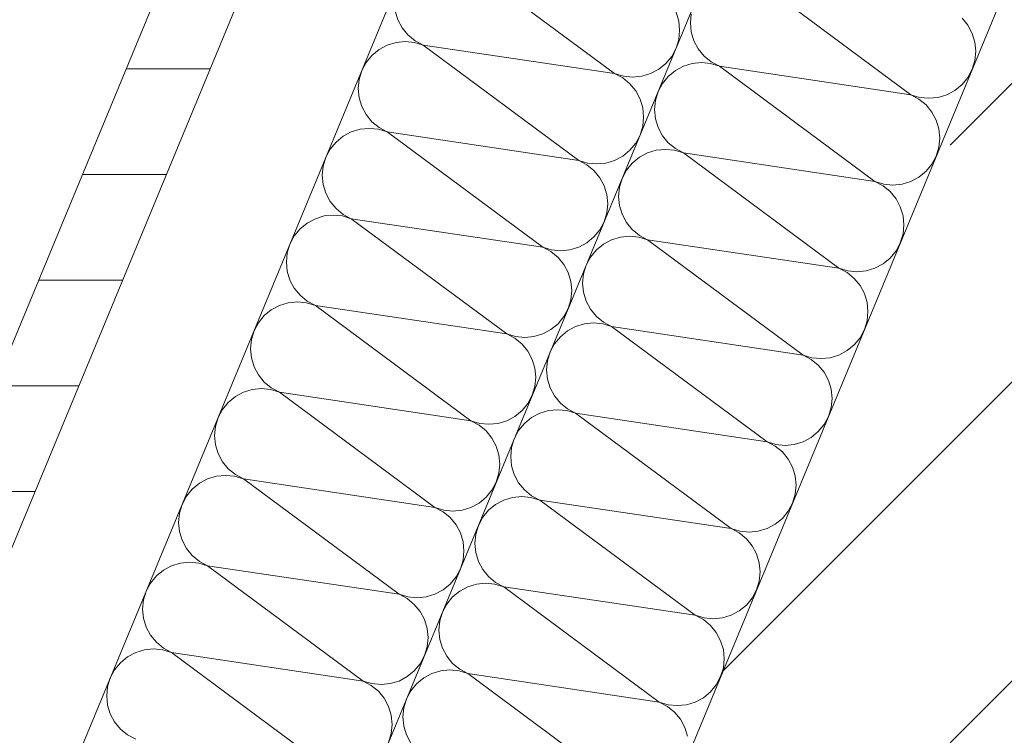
# Model space of a CAD drawing. Header units: metres. Extents: x -79 to 740, y -195 to 69.
# Tile 124 of 212: x 0.542 to 0.822, y 13.791 to 13.994. Entities that reach past the tile are written whole.
import ezdxf

# ---------------------------------------------------------------- set-up
doc = ezdxf.new("R2010")
doc.units = ezdxf.units.M
doc.header["$MEASUREMENT"] = 0
doc.layers.add('95 Ausführungsplanung Bemaßung', color=7, linetype='Continuous')
doc.layers.add('Neubau_10 Wand außen', color=7, linetype='Continuous')
doc.styles.add('ERSTELLTER_STIL_2', font='ARIALN.TTF')
doc.dimstyles.new('ERSTELLTER_STIL__9', dxfattribs={"dimtxt": 0.175, "dimasz": 0.095143, "dimexe": 0.18, "dimexo": 0.0625, "dimgap": 0, "dimtad": 1, "dimzin": 0, "dimdsep": 46, "dimtxsty": 'ERSTELLTER_STIL_2', "dimblk": 'ARROWHEAD_6', "dimblk1": 'ARROWHEAD_6', "dimblk2": 'ARROWHEAD_6', "dimcen": 0.09, "dimse1": 1, "dimse2": 1, "dimclrd": 7, "dimclre": 7, "dimclrt": 7, "dimazin": 0, "dimtfac": 1, "dimtdec": 4, "dimtmove": 0, "dimatfit": 3, "dimfxl": 1, "dimtolj": 1, "dimtzin": 0, "dimarcsym": 0})

# ---------------------------------------------------------------- blocks, each defined once
blk = doc.blocks.new('*X102')
at = {"layer": 'Neubau_10 Wand außen', "color": 8, "linetype": 'Continuous', "lineweight": 9}
for p, q in [((0.66678, 14.01139), (0.71095, 13.97866)), ((0.6486, 13.99647), (0.64935, 13.99397)), ((0.64935, 13.99397), (0.65059, 13.99166)), ((0.72913, 13.99358), (0.72837, 13.99608)), ((0.65059, 13.99166), (0.65224, 13.98964)), ((0.72938, 13.99098), (0.72913, 13.99358)), ((0.65224, 13.98964), (0.65427, 13.98798)), ((0.72837, 13.98588), (0.72913, 13.98838)), ((0.72913, 13.98838), (0.72938, 13.99098)), ((0.64637, 13.98675), (0.64406, 13.98552)), ((0.64887, 13.98751), (0.64637, 13.98675)), ((0.65147, 13.98777), (0.64887, 13.98751)), ((0.65407, 13.98751), (0.65147, 13.98777)), ((0.65657, 13.98675), (0.65407, 13.98751)), ((0.65427, 13.98798), (0.65657, 13.98675)), ((0.65657, 13.98675), (0.71095, 13.97866)), ((0.65657, 13.98675), (0.70074, 13.95402)), ((0.72714, 13.98357), (0.72837, 13.98588)), ((0.64204, 13.98386), (0.64038, 13.98184)), ((0.64406, 13.98552), (0.64204, 13.98386)), ((0.72548, 13.98155), (0.72714, 13.98357)), ((0.64038, 13.98184), (0.63915, 13.97954)), ((0.72346, 13.97989), (0.72548, 13.98155)), ((0.63915, 13.97954), (0.63839, 13.97704)), ((0.71095, 13.97866), (0.71345, 13.9779)), ((0.71325, 13.97743), (0.71095, 13.97866)), ((0.71527, 13.97577), (0.71325, 13.97743)), ((0.71345, 13.9779), (0.71605, 13.97765)), ((0.71605, 13.97765), (0.71865, 13.9779)), ((0.71865, 13.9779), (0.72115, 13.97866)), ((0.72115, 13.97866), (0.72346, 13.97989)), ((0.63839, 13.97704), (0.63813, 13.97443)), ((0.63813, 13.97443), (0.63839, 13.97183)), ((0.71693, 13.97375), (0.71527, 13.97577)), ((0.63839, 13.97183), (0.63915, 13.96933)), ((0.71816, 13.97145), (0.71693, 13.97375)), ((0.63915, 13.96933), (0.64038, 13.96703)), ((0.71892, 13.96894), (0.71816, 13.97145)), ((0.71918, 13.96634), (0.71892, 13.96894)), ((0.64038, 13.96703), (0.64204, 13.96501)), ((0.71892, 13.96374), (0.71918, 13.96634)), ((0.64204, 13.96501), (0.64406, 13.96335)), ((0.64406, 13.96335), (0.64637, 13.96212)), ((0.71816, 13.96124), (0.71892, 13.96374)), ((0.63386, 13.96088), (0.63184, 13.95923)), ((0.63616, 13.96212), (0.63386, 13.96088)), ((0.63866, 13.96287), (0.63616, 13.96212)), ((0.64126, 13.96313), (0.63866, 13.96287)), ((0.64386, 13.96287), (0.64126, 13.96313)), ((0.64637, 13.96212), (0.64386, 13.96287)), ((0.64637, 13.96212), (0.70074, 13.95402)), ((0.64637, 13.96212), (0.69054, 13.92939)), ((0.71693, 13.95894), (0.71816, 13.96124)), ((0.63184, 13.95923), (0.63018, 13.95721)), ((0.71527, 13.95691), (0.71693, 13.95894)), ((0.62894, 13.9549), (0.62819, 13.9524)), ((0.63018, 13.95721), (0.62894, 13.9549)), ((0.71095, 13.95402), (0.71325, 13.95526)), ((0.71325, 13.95526), (0.71527, 13.95691)), ((0.62819, 13.9524), (0.62793, 13.9498)), ((0.70074, 13.95402), (0.70324, 13.95327)), ((0.70305, 13.95279), (0.70074, 13.95402)), ((0.70507, 13.95113), (0.70305, 13.95279)), ((0.70324, 13.95327), (0.70584, 13.95301)), ((0.70584, 13.95301), (0.70845, 13.95327)), ((0.70845, 13.95327), (0.71095, 13.95402)), ((0.62793, 13.9498), (0.62819, 13.9472)), ((0.70673, 13.94911), (0.70507, 13.95113)), ((0.62819, 13.9472), (0.62894, 13.9447)), ((0.70796, 13.94681), (0.70673, 13.94911)), ((0.70872, 13.94431), (0.70796, 13.94681)), ((0.62894, 13.9447), (0.63018, 13.94239)), ((0.70897, 13.94171), (0.70872, 13.94431)), ((0.63018, 13.94239), (0.63184, 13.94037)), ((0.70872, 13.93911), (0.70897, 13.94171)), ((0.62846, 13.93824), (0.62596, 13.93748)), ((0.63106, 13.93849), (0.62846, 13.93824)), ((0.63366, 13.93824), (0.63106, 13.93849)), ((0.63184, 13.94037), (0.63386, 13.93871)), ((0.63616, 13.93748), (0.63366, 13.93824)), ((0.63386, 13.93871), (0.63616, 13.93748)), ((0.70796, 13.9366), (0.70872, 13.93911)), ((0.62365, 13.93625), (0.62163, 13.93459)), ((0.62596, 13.93748), (0.62365, 13.93625)), ((0.63616, 13.93748), (0.68033, 13.90475)), ((0.63616, 13.93748), (0.69054, 13.92939)), ((0.70673, 13.9343), (0.70796, 13.9366)), ((0.61997, 13.93257), (0.61874, 13.93026)), ((0.62163, 13.93459), (0.61997, 13.93257)), ((0.70507, 13.93228), (0.70673, 13.9343)), ((0.61874, 13.93026), (0.61798, 13.92776)), ((0.70074, 13.92939), (0.70305, 13.93062)), ((0.70305, 13.93062), (0.70507, 13.93228)), ((0.61798, 13.92776), (0.61773, 13.92516)), ((0.69054, 13.92939), (0.69304, 13.92863)), ((0.69284, 13.92816), (0.69054, 13.92939)), ((0.69486, 13.9265), (0.69284, 13.92816)), ((0.69304, 13.92863), (0.69564, 13.92837)), ((0.69564, 13.92837), (0.69824, 13.92863)), ((0.69824, 13.92863), (0.70074, 13.92939)), ((0.61773, 13.92516), (0.61798, 13.92256)), ((0.69652, 13.92448), (0.69486, 13.9265)), ((0.69775, 13.92217), (0.69652, 13.92448)), ((0.61798, 13.92256), (0.61874, 13.92006)), ((0.69851, 13.91967), (0.69775, 13.92217)), ((0.61874, 13.92006), (0.61997, 13.91775)), ((0.69877, 13.91707), (0.69851, 13.91967)), ((0.61997, 13.91775), (0.62163, 13.91573)), ((0.62163, 13.91573), (0.62365, 13.91407)), ((0.69851, 13.91447), (0.69877, 13.91707)), ((0.61825, 13.9136), (0.61575, 13.91284)), ((0.62085, 13.91386), (0.61825, 13.9136)), ((0.62345, 13.9136), (0.62085, 13.91386)), ((0.62596, 13.91284), (0.62345, 13.9136)), ((0.62365, 13.91407), (0.62596, 13.91284)), ((0.69775, 13.91197), (0.69851, 13.91447)), ((0.61345, 13.91161), (0.61143, 13.90995)), ((0.61575, 13.91284), (0.61345, 13.91161)), ((0.62596, 13.91284), (0.68033, 13.90475)), ((0.62596, 13.91284), (0.67013, 13.88011)), ((0.69652, 13.90966), (0.69775, 13.91197)), ((0.60977, 13.90793), (0.60854, 13.90563)), ((0.61143, 13.90995), (0.60977, 13.90793)), ((0.69284, 13.90598), (0.69486, 13.90764)), ((0.69486, 13.90764), (0.69652, 13.90966)), ((0.60854, 13.90563), (0.60778, 13.90313)), ((0.68033, 13.90475), (0.68283, 13.90399)), ((0.68264, 13.90352), (0.68033, 13.90475)), ((0.68804, 13.90399), (0.69054, 13.90475)), ((0.69054, 13.90475), (0.69284, 13.90598)), ((0.60778, 13.90313), (0.60752, 13.90052)), ((0.68466, 13.90186), (0.68264, 13.90352)), ((0.68283, 13.90399), (0.68543, 13.90374)), ((0.68632, 13.89984), (0.68466, 13.90186)), ((0.68543, 13.90374), (0.68804, 13.90399)), ((0.60752, 13.90052), (0.60778, 13.89792)), ((0.68755, 13.89754), (0.68632, 13.89984)), ((0.60778, 13.89792), (0.60854, 13.89542)), ((0.68831, 13.89503), (0.68755, 13.89754)), ((0.60854, 13.89542), (0.60977, 13.89312)), ((0.68856, 13.89243), (0.68831, 13.89503)), ((0.60977, 13.89312), (0.61143, 13.8911)), ((0.61143, 13.8911), (0.61345, 13.88944)), ((0.68831, 13.88983), (0.68856, 13.89243)), ((0.60555, 13.88821), (0.60324, 13.88697)), ((0.60805, 13.88896), (0.60555, 13.88821)), ((0.61065, 13.88922), (0.60805, 13.88896)), ((0.61325, 13.88896), (0.61065, 13.88922)), ((0.61575, 13.88821), (0.61325, 13.88896)), ((0.61345, 13.88944), (0.61575, 13.88821)), ((0.61575, 13.88821), (0.67013, 13.88011)), ((0.61575, 13.88821), (0.65992, 13.85548)), ((0.68755, 13.88733), (0.68831, 13.88983)), ((0.60122, 13.88532), (0.59956, 13.88329)), ((0.60324, 13.88697), (0.60122, 13.88532)), ((0.68466, 13.883), (0.68632, 13.88503)), ((0.68632, 13.88503), (0.68755, 13.88733)), ((0.59956, 13.88329), (0.59833, 13.88099)), ((0.68264, 13.88135), (0.68466, 13.883)), ((0.59833, 13.88099), (0.59757, 13.87849)), ((0.67013, 13.88011), (0.67263, 13.87936)), ((0.67243, 13.87888), (0.67013, 13.88011)), ((0.67263, 13.87936), (0.67523, 13.8791)), ((0.67523, 13.8791), (0.67783, 13.87936)), ((0.67783, 13.87936), (0.68033, 13.88011)), ((0.68033, 13.88011), (0.68264, 13.88135)), ((0.59757, 13.87849), (0.59732, 13.87589)), ((0.67445, 13.87722), (0.67243, 13.87888)), ((0.67611, 13.8752), (0.67445, 13.87722)), ((0.59732, 13.87589), (0.59757, 13.87329)), ((0.67734, 13.8729), (0.67611, 13.8752)), ((0.59757, 13.87329), (0.59833, 13.87078)), ((0.6781, 13.8704), (0.67734, 13.8729)), ((0.59833, 13.87078), (0.59956, 13.86848)), ((0.59956, 13.86848), (0.60122, 13.86646)), ((0.67836, 13.8678), (0.6781, 13.8704)), ((0.60122, 13.86646), (0.60324, 13.8648)), ((0.6781, 13.86519), (0.67836, 13.8678)), ((0.59534, 13.86357), (0.59304, 13.86234)), ((0.59784, 13.86433), (0.59534, 13.86357)), ((0.60044, 13.86458), (0.59784, 13.86433)), ((0.60304, 13.86433), (0.60044, 13.86458)), ((0.60555, 13.86357), (0.60304, 13.86433)), ((0.60324, 13.8648), (0.60555, 13.86357)), ((0.60555, 13.86357), (0.64972, 13.83084)), ((0.60555, 13.86357), (0.65992, 13.85548)), ((0.67611, 13.86039), (0.67734, 13.86269)), ((0.67734, 13.86269), (0.6781, 13.86519)), ((0.59102, 13.86068), (0.58936, 13.85866)), ((0.59304, 13.86234), (0.59102, 13.86068)), ((0.67445, 13.85837), (0.67611, 13.86039)), ((0.58936, 13.85866), (0.58813, 13.85635)), ((0.67243, 13.85671), (0.67445, 13.85837)), ((0.58813, 13.85635), (0.58737, 13.85385)), ((0.65992, 13.85548), (0.66242, 13.85472)), ((0.66223, 13.85425), (0.65992, 13.85548)), ((0.66425, 13.85259), (0.66223, 13.85425)), ((0.66242, 13.85472), (0.66502, 13.85446)), ((0.66502, 13.85446), (0.66763, 13.85472)), ((0.66763, 13.85472), (0.67013, 13.85548)), ((0.67013, 13.85548), (0.67243, 13.85671)), ((0.58737, 13.85385), (0.58711, 13.85125)), ((0.66591, 13.85057), (0.66425, 13.85259)), ((0.58711, 13.85125), (0.58737, 13.84865)), ((0.58737, 13.84865), (0.58813, 13.84615)), ((0.66714, 13.84826), (0.66591, 13.85057)), ((0.58813, 13.84615), (0.58936, 13.84384)), ((0.6679, 13.84576), (0.66714, 13.84826)), ((0.66815, 13.84316), (0.6679, 13.84576)), ((0.58936, 13.84384), (0.59102, 13.84182)), ((0.6679, 13.84056), (0.66815, 13.84316)), ((0.59102, 13.84182), (0.59304, 13.84016)), ((0.59304, 13.84016), (0.59534, 13.83893)), ((0.66714, 13.83806), (0.6679, 13.84056)), ((0.58283, 13.8377), (0.58081, 13.83604)), ((0.58514, 13.83893), (0.58283, 13.8377)), ((0.58764, 13.83969), (0.58514, 13.83893)), ((0.59024, 13.83995), (0.58764, 13.83969)), ((0.59284, 13.83969), (0.59024, 13.83995)), ((0.59534, 13.83893), (0.59284, 13.83969)), ((0.59534, 13.83893), (0.64972, 13.83084)), ((0.59534, 13.83893), (0.63951, 13.8062)), ((0.66591, 13.83575), (0.66714, 13.83806)), ((0.58081, 13.83604), (0.57915, 13.83402)), ((0.66425, 13.83373), (0.66591, 13.83575)), ((0.57915, 13.83402), (0.57792, 13.83172)), ((0.65992, 13.83084), (0.66223, 13.83207)), ((0.66223, 13.83207), (0.66425, 13.83373)), ((0.57716, 13.82921), (0.57691, 13.82661)), ((0.57792, 13.83172), (0.57716, 13.82921)), ((0.64972, 13.83084), (0.65222, 13.83008)), ((0.65202, 13.82961), (0.64972, 13.83084)), ((0.65404, 13.82795), (0.65202, 13.82961)), ((0.65222, 13.83008), (0.65482, 13.82983)), ((0.65482, 13.82983), (0.65742, 13.83008)), ((0.65742, 13.83008), (0.65992, 13.83084)), ((0.57691, 13.82661), (0.57716, 13.82401)), ((0.6557, 13.82593), (0.65404, 13.82795)), ((0.57716, 13.82401), (0.57792, 13.82151)), ((0.65693, 13.82362), (0.6557, 13.82593)), ((0.65769, 13.82112), (0.65693, 13.82362)), ((0.57792, 13.82151), (0.57915, 13.81921)), ((0.65795, 13.81852), (0.65769, 13.82112)), ((0.57915, 13.81921), (0.58081, 13.81719)), ((0.65769, 13.81592), (0.65795, 13.81852)), ((0.57743, 13.81505), (0.57493, 13.8143)), ((0.58003, 13.81531), (0.57743, 13.81505)), ((0.58264, 13.81505), (0.58003, 13.81531)), ((0.58081, 13.81719), (0.58283, 13.81553)), ((0.58514, 13.8143), (0.58264, 13.81505)), ((0.58283, 13.81553), (0.58514, 13.8143)), ((0.65693, 13.81342), (0.65769, 13.81592)), ((0.57263, 13.81306), (0.57061, 13.8114)), ((0.57493, 13.8143), (0.57263, 13.81306)), ((0.58514, 13.8143), (0.63951, 13.8062)), ((0.58514, 13.8143), (0.62931, 13.78157)), ((0.6557, 13.81111), (0.65693, 13.81342)), ((0.57061, 13.8114), (0.56895, 13.80938)), ((0.65404, 13.80909), (0.6557, 13.81111)), ((0.56772, 13.80708), (0.56696, 13.80458)), ((0.56895, 13.80938), (0.56772, 13.80708)), ((0.64972, 13.8062), (0.65202, 13.80744)), ((0.65202, 13.80744), (0.65404, 13.80909)), ((0.56696, 13.80458), (0.5667, 13.80198)), ((0.63951, 13.8062), (0.64201, 13.80545)), ((0.64182, 13.80497), (0.63951, 13.8062)), ((0.64384, 13.80331), (0.64182, 13.80497)), ((0.64201, 13.80545), (0.64461, 13.80519)), ((0.64461, 13.80519), (0.64722, 13.80545)), ((0.64722, 13.80545), (0.64972, 13.8062)), ((0.5667, 13.80198), (0.56696, 13.79938)), ((0.6455, 13.80129), (0.64384, 13.80331)), ((0.64673, 13.79899), (0.6455, 13.80129)), ((0.56696, 13.79938), (0.56772, 13.79687)), ((0.64749, 13.79649), (0.64673, 13.79899)), ((0.56772, 13.79687), (0.56895, 13.79457)), ((0.64774, 13.79389), (0.64749, 13.79649)), ((0.56895, 13.79457), (0.57061, 13.79255)), ((0.64749, 13.79128), (0.64774, 13.79389)), ((0.57061, 13.79255), (0.57263, 13.79089)), ((0.57263, 13.79089), (0.57493, 13.78966)), ((0.64673, 13.78878), (0.64749, 13.79128))]:
    blk.add_line(p, q, dxfattribs=at)
blk = doc.blocks.new('*X107')
at = {"layer": 'Neubau_10 Wand außen', "color": 8, "linetype": 'Continuous', "lineweight": 9}
for p, q in [((0.75563, 14.0019), (0.79506, 13.97268)), ((0.73271, 13.99569), (0.73246, 13.99309)), ((0.81125, 13.99241), (0.80959, 13.99443)), ((0.73246, 13.99309), (0.73271, 13.99049)), ((0.81248, 13.9901), (0.81125, 13.99241)), ((0.73271, 13.99049), (0.73347, 13.98799)), ((0.81324, 13.9876), (0.81248, 13.9901)), ((0.73347, 13.98799), (0.7347, 13.98569)), ((0.7347, 13.98569), (0.73636, 13.98367)), ((0.8135, 13.985), (0.81324, 13.9876)), ((0.73636, 13.98367), (0.73838, 13.98201)), ((0.81324, 13.9824), (0.8135, 13.985)), ((0.73048, 13.98077), (0.72818, 13.97954)), ((0.73298, 13.98153), (0.73048, 13.98077)), ((0.73558, 13.98179), (0.73298, 13.98153)), ((0.73818, 13.98153), (0.73558, 13.98179)), ((0.74069, 13.98077), (0.73818, 13.98153)), ((0.73838, 13.98201), (0.74069, 13.98077)), ((0.74069, 13.98077), (0.78486, 13.94805)), ((0.74069, 13.98077), (0.79506, 13.97268)), ((0.81248, 13.9799), (0.81324, 13.9824)), ((0.72616, 13.97788), (0.7245, 13.97586)), ((0.72818, 13.97954), (0.72616, 13.97788)), ((0.80959, 13.97557), (0.81125, 13.97759)), ((0.81125, 13.97759), (0.81248, 13.9799)), ((0.7245, 13.97586), (0.72327, 13.97356)), ((0.80757, 13.97392), (0.80959, 13.97557)), ((0.72327, 13.97356), (0.72251, 13.97106)), ((0.79506, 13.97268), (0.79756, 13.97192)), ((0.79737, 13.97145), (0.79506, 13.97268)), ((0.79756, 13.97192), (0.80016, 13.97167)), ((0.80016, 13.97167), (0.80277, 13.97192)), ((0.80277, 13.97192), (0.80527, 13.97268)), ((0.80527, 13.97268), (0.80757, 13.97392)), ((0.72251, 13.97106), (0.72225, 13.96846)), ((0.79939, 13.96979), (0.79737, 13.97145)), ((0.80105, 13.96777), (0.79939, 13.96979)), ((0.72225, 13.96846), (0.72251, 13.96586)), ((0.80228, 13.96547), (0.80105, 13.96777)), ((0.72251, 13.96586), (0.72327, 13.96335)), ((0.72327, 13.96335), (0.7245, 13.96105)), ((0.80304, 13.96297), (0.80228, 13.96547)), ((0.7245, 13.96105), (0.72616, 13.95903)), ((0.80329, 13.96037), (0.80304, 13.96297)), ((0.72616, 13.95903), (0.72818, 13.95737)), ((0.80228, 13.95526), (0.80304, 13.95776)), ((0.80304, 13.95776), (0.80329, 13.96037)), ((0.71797, 13.95491), (0.71595, 13.95325)), ((0.72028, 13.95614), (0.71797, 13.95491)), ((0.72278, 13.9569), (0.72028, 13.95614)), ((0.72538, 13.95715), (0.72278, 13.9569)), ((0.72798, 13.9569), (0.72538, 13.95715)), ((0.73048, 13.95614), (0.72798, 13.9569)), ((0.72818, 13.95737), (0.73048, 13.95614)), ((0.73048, 13.95614), (0.78486, 13.94805)), ((0.73048, 13.95614), (0.77465, 13.92341)), ((0.80105, 13.95296), (0.80228, 13.95526)), ((0.71595, 13.95325), (0.71429, 13.95123)), ((0.79939, 13.95094), (0.80105, 13.95296)), ((0.71429, 13.95123), (0.71306, 13.94892)), ((0.79506, 13.94805), (0.79737, 13.94928)), ((0.79737, 13.94928), (0.79939, 13.95094)), ((0.7123, 13.94642), (0.71205, 13.94382)), ((0.71306, 13.94892), (0.7123, 13.94642)), ((0.78486, 13.94805), (0.78736, 13.94729)), ((0.78716, 13.94681), (0.78486, 13.94805)), ((0.78918, 13.94516), (0.78716, 13.94681)), ((0.78736, 13.94729), (0.78996, 13.94703)), ((0.78996, 13.94703), (0.79256, 13.94729)), ((0.79256, 13.94729), (0.79506, 13.94805)), ((0.71205, 13.94382), (0.7123, 13.94122)), ((0.79084, 13.94314), (0.78918, 13.94516)), ((0.7123, 13.94122), (0.71306, 13.93872)), ((0.79207, 13.94083), (0.79084, 13.94314)), ((0.79283, 13.93833), (0.79207, 13.94083)), ((0.71306, 13.93872), (0.71429, 13.93641)), ((0.79309, 13.93573), (0.79283, 13.93833)), ((0.71429, 13.93641), (0.71595, 13.93439)), ((0.79283, 13.93313), (0.79309, 13.93573)), ((0.71517, 13.93252), (0.71257, 13.93226)), ((0.71777, 13.93226), (0.71517, 13.93252)), ((0.71595, 13.93439), (0.71797, 13.93273)), ((0.71797, 13.93273), (0.72028, 13.9315)), ((0.79207, 13.93063), (0.79283, 13.93313)), ((0.70777, 13.93027), (0.70575, 13.92861)), ((0.71007, 13.9315), (0.70777, 13.93027)), ((0.71257, 13.93226), (0.71007, 13.9315)), ((0.72028, 13.9315), (0.71777, 13.93226)), ((0.72028, 13.9315), (0.77465, 13.92341)), ((0.72028, 13.9315), (0.76445, 13.89877)), ((0.79084, 13.92832), (0.79207, 13.93063)), ((0.70575, 13.92861), (0.70409, 13.92659)), ((0.78918, 13.9263), (0.79084, 13.92832)), ((0.70286, 13.92429), (0.7021, 13.92178)), ((0.70409, 13.92659), (0.70286, 13.92429)), ((0.78486, 13.92341), (0.78716, 13.92464)), ((0.78716, 13.92464), (0.78918, 13.9263)), ((0.7021, 13.92178), (0.70184, 13.91918)), ((0.77465, 13.92341), (0.77715, 13.92265)), ((0.77696, 13.92218), (0.77465, 13.92341)), ((0.77898, 13.92052), (0.77696, 13.92218)), ((0.77715, 13.92265), (0.77975, 13.92239)), ((0.77975, 13.92239), (0.78236, 13.92265)), ((0.78236, 13.92265), (0.78486, 13.92341)), ((0.70184, 13.91918), (0.7021, 13.91658)), ((0.78064, 13.9185), (0.77898, 13.92052)), ((0.78187, 13.91619), (0.78064, 13.9185)), ((0.7021, 13.91658), (0.70286, 13.91408)), ((0.78263, 13.91369), (0.78187, 13.91619)), ((0.70286, 13.91408), (0.70409, 13.91178)), ((0.78288, 13.91109), (0.78263, 13.91369)), ((0.70409, 13.91178), (0.70575, 13.90975)), ((0.78263, 13.90849), (0.78288, 13.91109)), ((0.70237, 13.90762), (0.69987, 13.90686)), ((0.70497, 13.90788), (0.70237, 13.90762)), ((0.70757, 13.90762), (0.70497, 13.90788)), ((0.70575, 13.90975), (0.70777, 13.9081)), ((0.71007, 13.90686), (0.70757, 13.90762)), ((0.70777, 13.9081), (0.71007, 13.90686)), ((0.78187, 13.90599), (0.78263, 13.90849)), ((0.69756, 13.90563), (0.69554, 13.90397)), ((0.69987, 13.90686), (0.69756, 13.90563)), ((0.71007, 13.90686), (0.75424, 13.87414)), ((0.71007, 13.90686), (0.76445, 13.89877)), ((0.78064, 13.90368), (0.78187, 13.90599)), ((0.69388, 13.90195), (0.69265, 13.89965)), ((0.69554, 13.90397), (0.69388, 13.90195)), ((0.77696, 13.90001), (0.77898, 13.90166)), ((0.77898, 13.90166), (0.78064, 13.90368)), ((0.69265, 13.89965), (0.69189, 13.89715)), ((0.77465, 13.89877), (0.77696, 13.90001)), ((0.69189, 13.89715), (0.69164, 13.89455)), ((0.76445, 13.89877), (0.76695, 13.89801)), ((0.76675, 13.89754), (0.76445, 13.89877)), ((0.76877, 13.89588), (0.76675, 13.89754)), ((0.76695, 13.89801), (0.76955, 13.89776)), ((0.76955, 13.89776), (0.77215, 13.89801)), ((0.77215, 13.89801), (0.77465, 13.89877)), ((0.69164, 13.89455), (0.69189, 13.89194)), ((0.77043, 13.89386), (0.76877, 13.89588)), ((0.77166, 13.89156), (0.77043, 13.89386)), ((0.69189, 13.89194), (0.69265, 13.88944)), ((0.77242, 13.88906), (0.77166, 13.89156)), ((0.69265, 13.88944), (0.69388, 13.88714)), ((0.77268, 13.88645), (0.77242, 13.88906)), ((0.69388, 13.88714), (0.69554, 13.88512)), ((0.69554, 13.88512), (0.69756, 13.88346)), ((0.77242, 13.88385), (0.77268, 13.88645)), ((0.68966, 13.88223), (0.68736, 13.881)), ((0.69216, 13.88299), (0.68966, 13.88223)), ((0.69476, 13.88324), (0.69216, 13.88299)), ((0.69737, 13.88299), (0.69476, 13.88324)), ((0.69987, 13.88223), (0.69737, 13.88299)), ((0.69756, 13.88346), (0.69987, 13.88223)), ((0.69987, 13.88223), (0.75424, 13.87414)), ((0.69987, 13.88223), (0.74404, 13.8495)), ((0.77166, 13.88135), (0.77242, 13.88385)), ((0.68534, 13.87934), (0.68368, 13.87732)), ((0.68736, 13.881), (0.68534, 13.87934)), ((0.77043, 13.87905), (0.77166, 13.88135)), ((0.68368, 13.87732), (0.68245, 13.87501)), ((0.76675, 13.87537), (0.76877, 13.87703)), ((0.76877, 13.87703), (0.77043, 13.87905)), ((0.68245, 13.87501), (0.68169, 13.87251)), ((0.75424, 13.87414), (0.75674, 13.87338)), ((0.75655, 13.8729), (0.75424, 13.87414)), ((0.76195, 13.87338), (0.76445, 13.87414)), ((0.76445, 13.87414), (0.76675, 13.87537)), ((0.68169, 13.87251), (0.68143, 13.86991)), ((0.75857, 13.87125), (0.75655, 13.8729)), ((0.75674, 13.87338), (0.75934, 13.87312)), ((0.76023, 13.86923), (0.75857, 13.87125)), ((0.75934, 13.87312), (0.76195, 13.87338)), ((0.68143, 13.86991), (0.68169, 13.86731)), ((0.76146, 13.86692), (0.76023, 13.86923)), ((0.68169, 13.86731), (0.68245, 13.86481)), ((0.76222, 13.86442), (0.76146, 13.86692)), ((0.68245, 13.86481), (0.68368, 13.8625)), ((0.76247, 13.86182), (0.76222, 13.86442)), ((0.68368, 13.8625), (0.68534, 13.86048)), ((0.68534, 13.86048), (0.68736, 13.85882)), ((0.76222, 13.85922), (0.76247, 13.86182)), ((0.67946, 13.85759), (0.67715, 13.85636)), ((0.68196, 13.85835), (0.67946, 13.85759)), ((0.68456, 13.85861), (0.68196, 13.85835)), ((0.68716, 13.85835), (0.68456, 13.85861)), ((0.68966, 13.85759), (0.68716, 13.85835)), ((0.68736, 13.85882), (0.68966, 13.85759)), ((0.68966, 13.85759), (0.74404, 13.8495)), ((0.68966, 13.85759), (0.73383, 13.82486)), ((0.76146, 13.85672), (0.76222, 13.85922)), ((0.67513, 13.8547), (0.67347, 13.85268)), ((0.67715, 13.85636), (0.67513, 13.8547)), ((0.75857, 13.85239), (0.76023, 13.85441)), ((0.76023, 13.85441), (0.76146, 13.85672)), ((0.67347, 13.85268), (0.67224, 13.85038)), ((0.75655, 13.85073), (0.75857, 13.85239)), ((0.67224, 13.85038), (0.67148, 13.84787)), ((0.74404, 13.8495), (0.74654, 13.84874)), ((0.74634, 13.84827), (0.74404, 13.8495)), ((0.74654, 13.84874), (0.74914, 13.84848)), ((0.74914, 13.84848), (0.75174, 13.84874)), ((0.75174, 13.84874), (0.75424, 13.8495)), ((0.75424, 13.8495), (0.75655, 13.85073)), ((0.67148, 13.84787), (0.67123, 13.84527)), ((0.74836, 13.84661), (0.74634, 13.84827)), ((0.75002, 13.84459), (0.74836, 13.84661)), ((0.67123, 13.84527), (0.67148, 13.84267)), ((0.75125, 13.84228), (0.75002, 13.84459)), ((0.67148, 13.84267), (0.67224, 13.84017)), ((0.67224, 13.84017), (0.67347, 13.83786)), ((0.75201, 13.83978), (0.75125, 13.84228)), ((0.67347, 13.83786), (0.67513, 13.83584)), ((0.75227, 13.83718), (0.75201, 13.83978)), ((0.67513, 13.83584), (0.67715, 13.83419)), ((0.75125, 13.83208), (0.75201, 13.83458)), ((0.75201, 13.83458), (0.75227, 13.83718)), ((0.66925, 13.83295), (0.66695, 13.83172)), ((0.67175, 13.83371), (0.66925, 13.83295)), ((0.67435, 13.83397), (0.67175, 13.83371)), ((0.67696, 13.83371), (0.67435, 13.83397)), ((0.67946, 13.83295), (0.67696, 13.83371)), ((0.67715, 13.83419), (0.67946, 13.83295)), ((0.67946, 13.83295), (0.72363, 13.80023)), ((0.67946, 13.83295), (0.73383, 13.82486)), ((0.75002, 13.82977), (0.75125, 13.83208)), ((0.66493, 13.83006), (0.66327, 13.82804)), ((0.66695, 13.83172), (0.66493, 13.83006)), ((0.74836, 13.82775), (0.75002, 13.82977)), ((0.66327, 13.82804), (0.66204, 13.82574)), ((0.74634, 13.82609), (0.74836, 13.82775)), ((0.66204, 13.82574), (0.66128, 13.82324)), ((0.73383, 13.82486), (0.73633, 13.8241)), ((0.73614, 13.82363), (0.73383, 13.82486)), ((0.73816, 13.82197), (0.73614, 13.82363)), ((0.73633, 13.8241), (0.73894, 13.82385)), ((0.73894, 13.82385), (0.74154, 13.8241)), ((0.74154, 13.8241), (0.74404, 13.82486)), ((0.74404, 13.82486), (0.74634, 13.82609)), ((0.66128, 13.82324), (0.66102, 13.82064)), ((0.66102, 13.82064), (0.66128, 13.81803)), ((0.73982, 13.81995), (0.73816, 13.82197)), ((0.66128, 13.81803), (0.66204, 13.81553)), ((0.74105, 13.81765), (0.73982, 13.81995)), ((0.66204, 13.81553), (0.66327, 13.81323)), ((0.74181, 13.81515), (0.74105, 13.81765)), ((0.74206, 13.81254), (0.74181, 13.81515)), ((0.66327, 13.81323), (0.66493, 13.81121)), ((0.74181, 13.80994), (0.74206, 13.81254)), ((0.66493, 13.81121), (0.66695, 13.80955)), ((0.66695, 13.80955), (0.66925, 13.80832)), ((0.74105, 13.80744), (0.74181, 13.80994)), ((0.65674, 13.80709), (0.65472, 13.80543)), ((0.65905, 13.80832), (0.65674, 13.80709)), ((0.66155, 13.80908), (0.65905, 13.80832)), ((0.66415, 13.80933), (0.66155, 13.80908)), ((0.66675, 13.80908), (0.66415, 13.80933)), ((0.66925, 13.80832), (0.66675, 13.80908)), ((0.66925, 13.80832), (0.72363, 13.80023)), ((0.66925, 13.80832), (0.71342, 13.77559)), ((0.73982, 13.80514), (0.74105, 13.80744)), ((0.65472, 13.80543), (0.65306, 13.80341)), ((0.73816, 13.80312), (0.73982, 13.80514)), ((0.65183, 13.8011), (0.65107, 13.7986)), ((0.65306, 13.80341), (0.65183, 13.8011)), ((0.73383, 13.80023), (0.73614, 13.80146)), ((0.73614, 13.80146), (0.73816, 13.80312)), ((0.65107, 13.7986), (0.65082, 13.796)), ((0.72363, 13.80023), (0.72613, 13.79947)), ((0.72593, 13.79899), (0.72363, 13.80023)), ((0.72795, 13.79734), (0.72593, 13.79899)), ((0.72613, 13.79947), (0.72873, 13.79921)), ((0.72873, 13.79921), (0.73133, 13.79947)), ((0.73133, 13.79947), (0.73383, 13.80023)), ((0.65082, 13.796), (0.65107, 13.7934)), ((0.72961, 13.79532), (0.72795, 13.79734)), ((0.65107, 13.7934), (0.65183, 13.7909)), ((0.73084, 13.79301), (0.72961, 13.79532)), ((0.7316, 13.79051), (0.73084, 13.79301)), ((0.65183, 13.7909), (0.65306, 13.78859))]:
    blk.add_line(p, q, dxfattribs=at)
blk = doc.blocks.new('*D697')
at = {"layer": '95 Ausführungsplanung Bemaßung', "color": 7, "linetype": 'Continuous', "lineweight": 9}
for p, q in [((-1.35914, 15.06575), (-0.28907, 17.64914)), ((-1.38624, 15.13117), (-1.33204, 15.00032)), ((-1.2724, 15.02982), (-1.44589, 15.10168)), ((-5.29202, 5.57093), (-1.35914, 15.06575)), ((-5.31912, 5.63636), (-5.26492, 5.50551))]:
    blk.add_line(p, q, dxfattribs=at)
at = {"layer": '95 Ausführungsplanung Bemaßung', "color": 7, "lineweight": 9, "insert": (-3.43155, 10.04759), "char_height": 0.175, "attachment_point": 7, "rotation": 67.5, "style": 'ERSTELLTER_STIL_2'}
blk.add_mtext('\\A1;{\\pql;\\fArial Narrow|b0|i0|c0|p0;\\W1.000000;10,27\\fArial Narrow|b0|i0|c0|p0;\\W1.000000;\\A1{\\H.66x;\\S5^  ;}}', dxfattribs=at)
blk = doc.blocks.new('ARROWHEAD_6')
at = {"color": 0, "linetype": 'Continuous', "lineweight": 0}
for p, q in [((-0.5, -0.5), (0.5, 0.5)), ((0, 0), (-1, 0))]:
    blk.add_line(p, q, dxfattribs=at)
blk = doc.blocks.new('*D705')
at = {"layer": '95 Ausführungsplanung Bemaßung', "color": 7, "linetype": 'Continuous', "lineweight": 9}
for p, q in [((-1.04636, 14.77563), (-0.98959, 14.91268)), ((-1.07346, 14.84106), (-1.01925, 14.7102)), ((-4.74567, 5.84469), (-1.04636, 14.77563)), ((-4.77277, 5.91012), (-4.71857, 5.77927)), ((-4.65893, 5.80876), (-4.83241, 5.88062)), ((-4.83751, 5.62296), (-4.74567, 5.84469))]:
    blk.add_line(p, q, dxfattribs=at)
at = {"layer": '95 Ausführungsplanung Bemaßung', "color": 7, "lineweight": 9, "char_height": 0.175, "attachment_point": 7, "rotation": 67.5, "style": 'ERSTELLTER_STIL_2'}
for s, insert in [('\\A1;{\\pql;\\fArial Narrow|b0|i0|c0|p0;\\W1.000000;15}', (-1.18409, 14.53457)), ('\\A1;{\\pql;\\fArial Narrow|b0|i0|c0|p0;\\W1.000000;9,66\\fArial Narrow|b0|i0|c0|p0;\\W1.000000;\\A1{\\H.66x;\\S5^  ;}}', (-2.98042, 10.09146)), ('\\A1;{\\pql;\\fArial Narrow|b0|i0|c0|p0;\\W1.000000;24}', (-4.75884, 5.90435))]:
    blk.add_mtext(s, dxfattribs=dict(at, insert=insert))
blk = doc.blocks.new('*D706')
at = {"layer": '95 Ausführungsplanung Bemaßung', "color": 7, "linetype": 'Continuous', "lineweight": 9}
for p, q in [((-0.98959, 14.91268), (0.08049, 17.49606)), ((-1.01669, 14.9781), (-0.96249, 14.84725)), ((-0.90285, 14.87674), (-1.07633, 14.94861)), ((-1.04636, 14.77563), (-0.98959, 14.91268)), ((-1.07346, 14.84106), (-1.01925, 14.7102)), ((-0.95961, 14.7397), (-1.1331, 14.81156)), ((-4.74567, 5.84469), (-1.04636, 14.77563))]:
    blk.add_line(p, q, dxfattribs=at)
blk = doc.blocks.new('*D722')
at = {"layer": '95 Ausführungsplanung Bemaßung', "color": 7, "linetype": 'Continuous', "lineweight": 9}
for p, q in [((-0.87648, 14.1405), (-0.73817, 14.4744)), ((-0.90358, 14.20592), (-0.84938, 14.07507)), ((-0.78974, 14.10457), (-0.96322, 14.17643)), ((-2.41104, 10.43574), (-0.87648, 14.1405)), ((-2.43814, 10.50117), (-2.38394, 10.37032)), ((-2.3243, 10.39981), (-2.49778, 10.47167))]:
    blk.add_line(p, q, dxfattribs=at)
at = {"layer": '95 Ausführungsplanung Bemaßung', "color": 7, "lineweight": 9, "char_height": 0.175, "attachment_point": 7, "rotation": 67.5, "style": 'ERSTELLTER_STIL_2'}
for s, insert in [('\\A1;{\\pql;\\fArial Narrow|b0|i0|c0|p0;\\W1.000000;4,01}', (-1.75155, 12.11935)), ('\\A1;{\\pql;\\fArial Narrow|b0|i0|c0|p0;\\W1.000000;2,26}', (-1.5252, 12.02559))]:
    blk.add_mtext(s, dxfattribs=dict(at, insert=insert))
blk = doc.blocks.new('*D723')
at = {"layer": '95 Ausführungsplanung Bemaßung', "color": 7, "linetype": 'Continuous', "lineweight": 9}
for p, q in [((-0.76527, 14.53983), (-0.71107, 14.40898)), ((-0.87648, 14.1405), (-0.73817, 14.4744)), ((-0.90358, 14.20592), (-0.84938, 14.07507))]:
    blk.add_line(p, q, dxfattribs=at)
at = {"layer": '95 Ausführungsplanung Bemaßung', "color": 7, "lineweight": 9, "char_height": 0.175, "attachment_point": 7, "rotation": 67.5, "style": 'ERSTELLTER_STIL_2'}
for s, insert in [('\\A1;{\\pql;\\fArial Narrow|b0|i0|c0|p0;\\W1.000000;16}', (-1.00929, 14.55153)), ('\\A1;{\\pql;\\fArial Narrow|b0|i0|c0|p0;\\W1.000000;36}', (-0.88278, 14.21675))]:
    blk.add_mtext(s, dxfattribs=dict(at, insert=insert))
blk = doc.blocks.new('*D724')
at = {"layer": '95 Ausführungsplanung Bemaßung', "color": 7, "linetype": 'Continuous', "lineweight": 9}
for p, q in [((-0.6768, 14.62256), (-0.62004, 14.7596)), ((-0.7039, 14.68798), (-0.6497, 14.55713)), ((-0.59006, 14.58663), (-0.76355, 14.65849)), ((-0.73817, 14.4744), (-0.6768, 14.62256)), ((-0.76527, 14.53983), (-0.71107, 14.40898)), ((-0.65143, 14.43847), (-0.82492, 14.51033)), ((-0.87648, 14.1405), (-0.73817, 14.4744))]:
    blk.add_line(p, q, dxfattribs=at)
blk = doc.blocks.new('*D772')
at = {"layer": '95 Ausführungsplanung Bemaßung', "color": 7, "linetype": 'Continuous', "lineweight": 9}
for p, q in [((2.78623, 26.11882), (2.81498, 26.18822)), ((2.81333, 26.0534), (2.75913, 26.18425)), ((2.87298, 26.08289), (2.69949, 26.15475)), ((-9.73715, -4.11531), (2.78623, 26.11882)), ((-9.76425, -4.04988), (-9.71005, -4.18074)), ((-9.65041, -4.15124), (-9.8239, -4.07938)), ((-9.7659, -4.1847), (-9.73715, -4.11531))]:
    blk.add_line(p, q, dxfattribs=at)
at = {"layer": '95 Ausführungsplanung Bemaßung', "color": 7, "lineweight": 9, "insert": (-3.58142, 10.731), "char_height": 0.175, "attachment_point": 7, "rotation": 67.5, "style": 'ERSTELLTER_STIL_2'}
blk.add_mtext('\\A1;{\\pql;\\fArial Narrow|b0|i0|c0|p0;\\W1.000000;32,72\\fArial Narrow|b0|i0|c0|p0;\\W1.000000;\\A1{\\H.66x;\\S5^  ;}}', dxfattribs=at)

msp = doc.modelspace()

# ---------------------------------------------------------------- hatches: boundary and pattern name
at = {"layer": 'Neubau_10 Wand außen', "linetype": 'Continuous', "lineweight": 9}
h = msp.add_hatch(dxfattribs=at)
h.set_pattern_fill('Holzwerkstoff_Sperrholz__D2', color=8, style=0, pattern_type=2)
h.set_pattern_definition([(0, (0, 0), (0, 0.03), [])])
h.paths.add_polyline_path([(0.41682, 13.6048), (0.43714, 13.59638), (0.68796, 14.2019), (0.66415, 14.2019)])
at = {"layer": 'Neubau_10 Wand außen', "linetype": 'Continuous', "lineweight": 0, "true_color": 0x000000}
h = msp.add_hatch(dxfattribs=at)
h.set_pattern_fill('Beton_Stahlbeton_0001', color=18, style=0, pattern_type=2)
h.set_pattern_definition([(45, (0, 0), (-0.0848528, 0.0848528), []), (45, (-0.04243, 0.04243), (-0.0848528, 0.0848528), [0.09, -0.03])])
h.paths.add_polyline_path([(0.8216, 14.0019), (0.72218, 13.7619), (0.98196, 13.7619)])

# ---------------------------------------------------------------- linework, layer by layer
at = {"layer": 'Neubau_10 Wand außen', "color": 7, "linetype": 'Continuous', "lineweight": 13}
for p, q in [((0.67139, 14.1619), (0.43714, 13.59638)), ((0.68155, 14.0819), (0.4741, 13.58107)), ((0.735, 14.0019), (0.54801, 13.55046)), ((0.8216, 14.0019), (0.72218, 13.7619))]:
    msp.add_line(p, q, dxfattribs=at)
at = {"layer": 'Neubau_10 Wand außen', "color": 7, "linetype": 'Continuous', "lineweight": 13, "flags": 128}
msp.add_lwpolyline([(0.67326, 14.2239), (0.41682, 13.6048)], dxfattribs=at)

# ---------------------------------------------------------------- block references
at = {"layer": 'Neubau_10 Wand außen', "color": 7, "lineweight": 9}
for name in ['*X102', '*X107']:
    msp.add_blockref(name, (0, 0), dxfattribs=at)

# ---------------------------------------------------------------- dimensions: what is measured, and where the dimension line sits
at = {"layer": '95 Ausführungsplanung Bemaßung', "color": 7, "linetype": 'Continuous', "lineweight": 9}
for base, p1, p2, picture, middle in [((2.78623, 26.11882), (-7.3352, -5.11023), (5.18819, 25.1239), '*D772', (-3.49754, 11.26856)), ((-1.35914, 15.06575), (-3.25962, 4.72909), (0.67326, 14.2239), '*D697', (-3.34766, 10.58514)), ((-0.98959, 14.91268), (0.8216, 14.0019), (0.67326, 14.2239), '*D706', (-1.21396, 14.6911)), ((-1.04636, 14.77563), (-2.07394, 4.73803), (0.8216, 14.0019), '*D705', (-2.92202, 10.56749)), ((-0.73817, 14.4744), (0.71431, 13.48157), (0.98196, 13.7619), '*D723', (-0.91265, 14.37328)), ((-0.6768, 14.62256), (0.98196, 13.7619), (0.8216, 14.0019), '*D724', (-1.03917, 14.70806)), ((-0.87648, 14.1405), (-0.82025, 9.77682), (0.71431, 13.48157), '*D722', (-1.74569, 12.36214))]:
    dim = msp.add_linear_dim(base=base, p1=p1, p2=p2, angle=67.5, dimstyle='ERSTELLTER_STIL__9', dxfattribs=at)
    dim.commit()
    dim.dimension.update_dxf_attribs({"geometry": picture, "text_midpoint": middle, "dimtype": 160, "text_rotation": 67.5})

doc.saveas('drawing.dxf')
